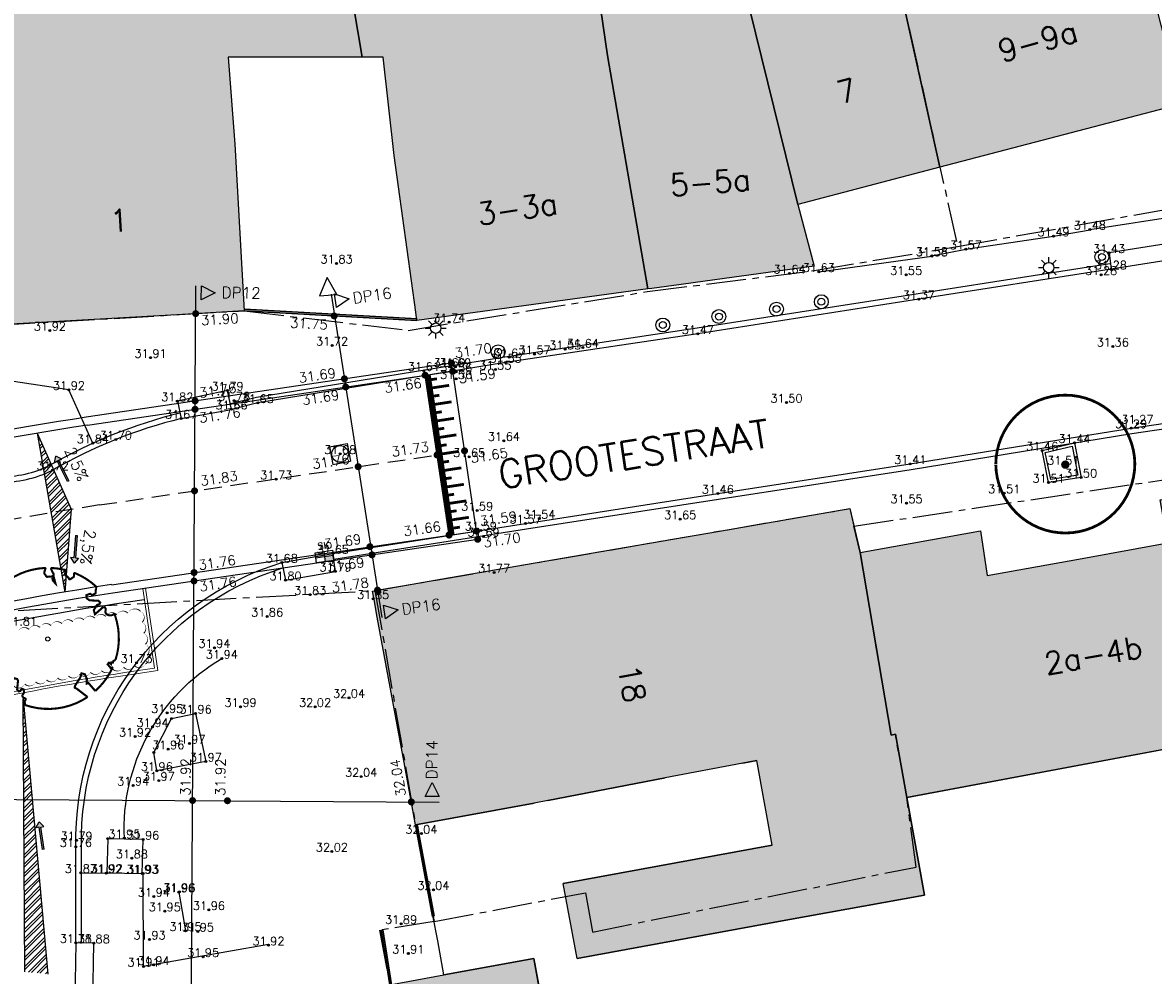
# Model space of a CAD drawing. Header units: metres. Extents: x 202952 to 203755, y 348879 to 349702.
# Tile 52 of 82: x 203360 to 203400, y 349406 to 349440. Entities that reach past the tile are written whole.
import ezdxf
from ezdxf.enums import TextEntityAlignment as Align

# ---------------------------------------------------------------- set-up
doc = ezdxf.new("R2010")
doc.units = ezdxf.units.M
doc.linetypes.add('1-200 CENTER', pattern=[4.28625, 2.8575, -0.47625, 0.47625, -0.47625])
doc.linetypes.add('1-200 HIDDEN', pattern=[0.9525, 0.635, -0.3175])
for name, color, linetype in [('bgt.onbegroeidterreindeel', 252, 'Continuous'), ('PH-BEST-BEBOUWING', 1, 'Continuous'), ('PH-BEST-BEBOUWING-ARCERING', 254, 'Continuous'), ('PH-BEST-HUISNUMMER', 7, 'Continuous'), ('PH-BEST-INRIT', 8, 'Continuous'), ('PH-BEST-KADASTRALE-GRENS', 240, '1-200 CENTER'), ('PH-BEST-LICHTMAST-HANDHAVENB', 6, 'Continuous'), ('PH-BEST-STRAATNAAM-MAATVOERING', 7, 'Continuous'), ('PH-INM-BOOM-HANDHAVEN', 96, 'Continuous'), ('PH-INM-HEKWERK', 6, '1-200 HEKWERK'), ('PH-INM-HOOGTE', 20, 'Continuous'), ('PH-INM-HOOGTEPUNT', 20, 'Continuous'), ('PH-INM-KANTVERHARDING', 253, 'Continuous'), ('PH-INM-MEUBILAIR-AFZETPAAL-STAAL', 6, 'Continuous'), ('PH-NIEUW-AAND-DPROF', 1, 'Continuous'), ('PH-NIEUW-AFWATERINGSPROFIEL', 7, 'Continuous'), ('PH-NIEUW-BAND-20-30', 115, 'Continuous'), ('PH-NIEUW-HOOGTES', 170, 'Continuous'), ('PH-NIEUW-MARKERING', 115, 'Continuous'), ('PH-ONTWERP-WEGAS', 2, '1-200 HIDDEN'), ('PH-RIO-KOLK', 7, 'Continuous'), ('PH-RIO-PUTRAND-AANBRENGEN', 7, 'Continuous')]:
    doc.layers.add(name, color=color, linetype=linetype)
for name, color, linetype, transparency in [('PH-NIEUW-BEPLANTING- OMRANDING', 115, 'Continuous', 0.5), ('PH-NIEUW-BEPLANTING-BOOM', 98, 'Continuous', 0.4), ('PH-NIEUW-BEPLANTING-HAAG', 115, '1-200 BLOKHAAG', 0.5)]:
    doc.layers.add(name, color=color, linetype=linetype, transparency=transparency)
doc.layers.add('PH-NIEUW-OPSLUITBAND-10', color=115, linetype='Continuous', lineweight=18)
doc.layers.add('PH-NIEUW-OPSLUITBAND-6', color=115, linetype='Continuous', lineweight=30)
doc.styles.add('ISO', font='ISO')
doc.styles.add('ROMANS', font='romans.shx')
doc.linetypes.add('1-200 BLOKHAAG', pattern='A,0,-0.035,[1,Gras.shx,S=5,R=0,X=0,Y=0.0025],-0.475', length=0.51)
doc.linetypes.add('1-200 HEKWERK', pattern='A,1.5,-0.4,["X",ROMANS,S=0.24,R=0,X=-0.275,Y=-0.12],-0.05', length=1.95)

# ---------------------------------------------------------------- blocks, each defined once
blk = doc.blocks.new('SIE-WEG_PAAL_BETON')
for radius in [0.25, 0.125]:
    blk.add_circle((0, 0), radius)
blk = doc.blocks.new('*U22')
at = {"const_width": 0.03}
blk.add_lwpolyline([(0.087, 0.942), (0.088, 0.944), (0.09, 0.946), (0.091, 0.948), (0.093, 0.949), (0.095, 0.951), (0.096, 0.952), (0.097, 0.954), (0.099, 0.956), (0.1, 0.958), (0.102, 0.96), (0.103, 0.963), (0.103, 0.967), (0.103, 0.972), (0.103, 0.977), (0.102, 0.983), (0.095, 1.007, -0.52938), (0.106, 1.02, -0.087139), (0.444, 0.925, -0.372341), (0.457, 0.895), (0.471, 0.824), (0.436, 0.789), (0.398, 0.797), (0.353, 0.763), (0.371, 0.72), (0.417, 0.705), (0.542, 0.734), (0.573, 0.717), (0.57, 0.691), (0.541, 0.673), (0.515, 0.588), (0.549, 0.534), (0.634, 0.669, -0.504641), (0.681, 0.628, 0.331948), (0.709, 0.584, 0.282008), (0.799, 0.601), (0.791, 0.597, -0.512156), (0.833, 0.597, -0.16076), (1.019, -0.011), (0.995, -0.034), (0.995, -0.059), (0.972, -0.063), (0.975, -0.088), (0.94, -0.076), (0.929, -0.104), (0.973, -0.133), (0.987, -0.144), (1.011, -0.12, -0.106371), (0.868, -0.522), (0.741, -0.44), (0.718, -0.456), (0.702, -0.389), (0.657, -0.335), (0.605, -0.335), (0.606, -0.398), (0.566, -0.536), (0.572, -0.562), (0.601, -0.566), (0.786, -0.637, -0.236298), (-0.045, -1.003, 0.159625), (-0.069, -0.954, 0.350802), (-0.063, -0.906, -0.504641), (-0.12, -0.879), (-0.106, -0.834), (-0.129, -0.792), (-0.16, -0.796), (-0.165, -0.829), (-0.188, -0.842), (-0.216, -0.821), (-0.24, -0.695), (-0.258, -0.677), (-0.304, -0.678), (-0.317, -0.733), (-0.336, -0.739), (-0.354, -0.785), (-0.401, -0.76, 0.733583), (-0.384, -0.795, -0.861625), (-0.374, -0.826, 0.279978), (-0.409, -0.879), (-0.407, -0.881, -0.827056), (-0.442, -0.917, -0.116774), (-0.83, -0.511), (-0.823, -0.51), (-0.817, -0.508), (-0.812, -0.506), (-0.808, -0.504), (-0.805, -0.502), (-0.803, -0.5), (-0.801, -0.497), (-0.754, -0.437), (-0.752, -0.435), (-0.752, -0.433), (-0.751, -0.431), (-0.75, -0.429), (-0.75, -0.427), (-0.749, -0.425), (-0.748, -0.422), (-0.747, -0.42), (-0.746, -0.417), (-0.744, -0.414), (-0.743, -0.411), (-0.741, -0.408), (-0.739, -0.405), (-0.738, -0.401), (-0.736, -0.398), (-0.735, -0.395), (-0.734, -0.392), (-0.734, -0.389), (-0.733, -0.386), (-0.733, -0.383), (-0.733, -0.381), (-0.734, -0.379), (-0.734, -0.377), (-0.735, -0.375), (-0.736, -0.374), (-0.738, -0.374), (-0.74, -0.373), (-0.742, -0.373), (-0.744, -0.373), (-0.746, -0.373), (-0.748, -0.373), (-0.75, -0.372), (-0.753, -0.371), (-0.755, -0.37), (-0.758, -0.369), (-0.76, -0.367), (-0.763, -0.365), (-0.765, -0.363), (-0.768, -0.361), (-0.771, -0.359), (-0.773, -0.357), (-0.776, -0.355), (-0.779, -0.352), (-0.781, -0.35), (-0.83, -0.406), (-0.832, -0.403), (-0.835, -0.4), (-0.837, -0.397), (-0.839, -0.394), (-0.841, -0.39), (-0.844, -0.388), (-0.848, -0.386), (-0.855, -0.385), (-0.864, -0.386), (-0.876, -0.388), (-0.891, -0.393, -0.040997), (-0.958, -0.205), (-0.923, -0.211), (-0.893, -0.231), (-0.876, -0.216), (-0.856, -0.185), (-0.875, -0.156), (-0.865, -0.113), (-0.904, -0.11), (-0.93, -0.085), (-0.978, -0.116, -0.05814), (-0.998, 0.166), (-0.97, 0.16), (-0.86, 0.073), (-0.812, 0.089), (-0.626, 0.139), (-0.61, 0.2), (-0.682, 0.229), (-0.693, 0.252), (-0.824, 0.317), (-0.827, 0.354), (-0.872, 0.391), (-0.89, 0.428), (-0.859, 0.476), (-0.792, 0.486), (-0.73, 0.527), (-0.729, 0.568), (-0.768, 0.613), (-0.757, 0.632), (-0.773, 0.662, -0.13428), (-0.333, 0.967, -0.541727), (-0.319, 0.957), (-0.322, 0.928), (-0.321, 0.913), (-0.319, 0.902), (-0.316, 0.893), (-0.312, 0.887), (-0.307, 0.882), (-0.302, 0.878), (-0.297, 0.875), (-0.293, 0.872), (-0.289, 0.868), (-0.286, 0.865), (-0.282, 0.862), (-0.279, 0.859), (-0.276, 0.857), (-0.273, 0.855), (-0.269, 0.854), (-0.266, 0.854), (-0.262, 0.855), (-0.258, 0.857), (-0.255, 0.859), (-0.25, 0.861), (-0.246, 0.863), (-0.242, 0.865), (-0.238, 0.867), (-0.234, 0.868), (-0.229, 0.869), (-0.225, 0.87), (-0.221, 0.871), (-0.217, 0.871), (-0.213, 0.872), (-0.21, 0.873), (-0.206, 0.874), (-0.203, 0.876), (-0.2, 0.879), (-0.197, 0.882), (-0.195, 0.885), (-0.193, 0.865), (-0.188, 0.86), (-0.167, 0.824), (-0.122, 0.799), (-0.185, 0.902), (-0.184, 0.905), (-0.183, 0.908), (-0.183, 0.911), (-0.183, 0.914), (-0.184, 0.917), (-0.185, 0.92), (-0.188, 0.923), (-0.191, 0.926), (-0.194, 0.929), (-0.199, 0.933), (-0.204, 0.938), (-0.21, 0.944), (-0.216, 0.951), (-0.223, 0.959), (-0.24, 0.98, -0.543104), (-0.234, 0.996, -0.046766), (-0.047, 1.023, -0.385168), (-0.036, 1.015), (-0.03, 0.976), (-0.028, 0.964), (-0.024, 0.956), (-0.021, 0.951), (-0.017, 0.947), (-0.013, 0.946), (-0.009, 0.945), (-0.005, 0.945), (-0.002, 0.945), (0.002, 0.944), (0.005, 0.943), (0.009, 0.942), (0.012, 0.941), (0.015, 0.939), (0.019, 0.938), (0.022, 0.936), (0.025, 0.935), (0.028, 0.934), (0.031, 0.932), (0.033, 0.931), (0.036, 0.929), (0.038, 0.928), (0.04, 0.926), (0.042, 0.924), (0.044, 0.922), (0.045, 0.92), (0.046, 0.919), (0.047, 0.917), (0.048, 0.915), (0.049, 0.914), (0.051, 0.913), (0.052, 0.912), (0.054, 0.912), (0.056, 0.912), (0.058, 0.913), (0.06, 0.914), (0.062, 0.915), (0.065, 0.916), (0.067, 0.918), (0.07, 0.921), (0.072, 0.923), (0.074, 0.926), (0.076, 0.929), (0.079, 0.932), (0.081, 0.935), (0.083, 0.937), (0.085, 0.94)], format="xyb", close=True, dxfattribs=at)
blk.add_circle((0, 0), 0.03)
blk = doc.blocks.new('Lichtmast 2')
at = {"flags": 128}
for points in [[(-0.5, 0), (-0.25, 0)], [(-0.354, 0.354), (-0.177, 0.177)], [(0, 0.25), (0, 0.5)], [(0.177, 0.177), (0.354, 0.354)], [(0.25, 0), (0.5, 0)], [(-0.354, -0.354), (-0.177, -0.177)], [(0, -0.5), (0, -0.25)], [(0.177, -0.177), (0.354, -0.354)]]:
    blk.add_lwpolyline(points, dxfattribs=at)
blk.add_circle((0, 0), 0.25)
blk = doc.blocks.new('INRITSYMBOOL')
at = {"layer": 'PH-BEST-INRIT'}
blk.add_lwpolyline([(-0.315, 0.63), (0, 0), (0.315, 0.63)], close=True, dxfattribs=at)
blk = doc.blocks.new('MARKER', base_point=(45, 10))
at = {"color": 0}
for radius in [0.35, 0.25]:
    blk.add_circle((45, 10), radius, dxfattribs=at)
at = {"color": 0, "style": 'ISO'}
blk.add_attdef('MARKER', (45.6, 10), '', height=0.9, dxfattribs=at)
blk = doc.blocks.new('*U14')
at = {"const_width": 0.1}
blk.add_lwpolyline([(-2.5, 0.004, 0.990403), (2.5, 0.03, 0.990403), (-2.5, 0.018)], format="xyb", dxfattribs=at)
at = {"linetype": 'Continuous', "const_width": 0.15}
blk.add_lwpolyline([(-0.075, 0, 1), (0.075, 0, 1)], format="xyb", close=True, dxfattribs=at)
blk = doc.blocks.new('*U41')
h = blk.add_hatch(color=256)
h.paths.add_polyline_path([(0, 0.374), (-0.315, 0.374), (-0.315, 0.187), (0, 0.187)])
h.paths.add_polyline_path([(0, 0.187), (0, 0), (0.315, 0), (0.315, 0.187)])
blk.add_lwpolyline([(0.315, 0), (-0.315, 0), (-0.315, 0.374), (0.315, 0.374)], close=True)
for points in [[(-0.315, 0.374), (0, 0.374), (0, 0)], [(-0.315, 0.187), (0.315, 0.187)]]:
    blk.add_lwpolyline(points)
at = {"style": 'ROMANS'}
blk.add_attdef('SK', (-0.193, 0.454), '', height=0.25, dxfattribs=at)
blk = doc.blocks.new('AFWATERINGSPIJL')
at = {"ltscale": 0.5}
blk.add_hatch(color=256, dxfattribs=at).paths.add_polyline_path([(-0.058, 0.239), (-0.132, 0.151), (-0.75, 0.671), (-0.789, 0.625), (-0.171, 0.105), (-0.245, 0.016), (0, 0)])
for points in [[(-0.75, 0.671), (-0.789, 0.625)], [(-0.789, 0.625), (-0.171, 0.105)], [(-0.75, 0.671), (-0.132, 0.151)], [(-0.171, 0.105), (-0.245, 0.016), (0, 0)], [(-0.132, 0.151), (-0.058, 0.239), (0, 0)]]:
    blk.add_lwpolyline(points, dxfattribs=at)
blk = doc.blocks.new('*U26')
for p, q in [((-0.325, 0.325), (-0.325, -0.325)), ((-0.325, 0.325), (0.325, 0.325)), ((0.325, 0.325), (0.325, -0.325)), ((-0.325, -0.325), (0.325, -0.325))]:
    blk.add_line(p, q)
blk.add_circle((0, 0), 0.3)

msp = doc.modelspace()

# ---------------------------------------------------------------- hatches: boundary and pattern name
at = {"layer": 'PH-BEST-BEBOUWING-ARCERING'}
for points in [[(203398.895, 349446.671), (203395.029, 349445.727), (203393.163, 349453.018), (203393.257, 349453.046), (203396.642, 349454.058), (203394.88, 349459.956), (203394.029, 349463.236), (203386.08, 349461.287), (203387.694, 349455.454), (203387.817, 349455.486), (203388.79, 349452.323), (203392.695, 349434.776), (203401.36, 349437.04), (203401.326, 349437.172)], [(203358.264, 349442.801), (203366.671, 349443.398), (203366.552, 349444.843), (203370.84, 349445.135), (203371.918, 349438.733), (203367.101, 349438.73), (203367.341, 349435.6), (203367.681, 349429.61), (203365.259, 349429.472), (203359.091, 349429.12), (203358.855, 349433.276), (203358.751, 349435.11)], [(203389.83, 349420.92), (203389.45, 349422.5), (203385.111, 349421.75), (203380.229, 349420.907), (203374.735, 349419.957), (203372.291, 349419.535), (203372.326, 349419.344), (203372.464, 349418.594), (203373.426, 349413.367), (203373.84, 349411.12), (203378.103, 349411.908), (203378.601, 349412.005), (203382.809, 349412.82), (203385.608, 349413.348), (203386.115, 349413.444), (203386.664, 349410.393), (203379.15, 349409.013), (203379.645, 349406.318), (203387.15, 349407.696), (203392.133, 349408.594), (203391.499, 349412.113), (203391.09, 349414.383), (203390.944, 349414.355)], [(203384.369, 349400.095), (203385.615, 349400.331), (203384.793, 349405.263), (203380.001, 349404.383), (203378.498, 349404.107), (203378.092, 349406.32), (203374.858, 349405.726), (203372.913, 349405.368), (203373.73, 349401.11), (203375.04, 349401.33), (203376.003, 349396.136), (203384.798, 349397.763)], [(203372.914, 349405.368), (203373.731, 349401.11), (203375.041, 349401.33), (203376.004, 349396.136), (203384.799, 349397.763), (203384.37, 349400.095), (203385.616, 349400.331), (203384.794, 349405.263), (203378.499, 349404.107), (203378.093, 349406.32), (203374.859, 349405.726)]]:
    msp.add_hatch(color=256, dxfattribs=at).paths.add_polyline_path(points)
h = msp.add_hatch(color=256, dxfattribs=at)
h.paths.add_polyline_path([(203379.642, 349444.884), (203380.679, 349445.158), (203378.963, 349451.644), (203377.926, 349451.37)], flags=16)
h.paths.add_polyline_path([(203376.962, 349451.607), (203374.974, 349458.143), (203377.183, 349458.815), (203380.472, 349459.759), (203381.018, 349459.916), (203382.411, 349455.296), (203385.474, 349443.296), (203385.198, 349443.124), (203387.58, 349433.44), (203388.17, 349431.22), (203384.253, 349430.682), (203383.386, 349430.563), (203382.337, 349430.419), (203382.185, 349430.398), (203380.735, 349438.794), (203379.928, 349444.399), (203379.402, 349444.404), (203377.705, 349451.752)], flags=17)
for points in [[(203387.088, 349443.617), (203384.969, 349451.641), (203385.189, 349451.698), (203384.388, 349454.594), (203387.694, 349455.454), (203387.817, 349455.486), (203388.79, 349452.323), (203392.695, 349434.776), (203387.58, 349433.44), (203385.198, 349443.124), (203385.474, 349443.296)], [(203358.263, 349442.801), (203366.67, 349443.398), (203366.551, 349444.843), (203370.839, 349445.135), (203371.917, 349438.733), (203367.1, 349438.73), (203367.34, 349435.6), (203367.68, 349429.61), (203365.258, 349429.472), (203359.09, 349429.12), (203358.854, 349433.276), (203358.75, 349435.11)], [(203389.83, 349420.92), (203394.15, 349421.7), (203394.39, 349420.09), (203397.673, 349420.686), (203400.89, 349421.27), (203400.61, 349422.82), (203403.04, 349423.259), (203404.87, 349423.59), (203406.359, 349414.889), (203391.499, 349412.113), (203391.09, 349414.383), (203390.944, 349414.355)]]:
    msp.add_hatch(color=256, dxfattribs=at).paths.add_polyline_path(points, flags=17)
h = msp.add_hatch(color=256, dxfattribs=at)
h.paths.add_polyline_path([(203370.839, 349445.135), (203371.308, 349445.167), (203370.617, 349450.172), (203377.068, 349451.257), (203376.962, 349451.607), (203377.705, 349451.752), (203379.402, 349444.404), (203379.928, 349444.399), (203380.735, 349438.794), (203382.185, 349430.398), (203373.89, 349429.26), (203373.848, 349429.564), (203373.07, 349435.2), (203372.678, 349438.734), (203371.917, 349438.733)], flags=17)
h.paths.add_polyline_path([(203379.642, 349444.884), (203380.679, 349445.158), (203378.963, 349451.644), (203377.926, 349451.37)], flags=16)
h = msp.add_hatch(color=256, dxfattribs=at)
h.paths.add_polyline_path([(203370.84, 349445.135), (203371.309, 349445.167), (203370.618, 349450.172), (203377.069, 349451.257), (203376.963, 349451.607), (203377.706, 349451.752), (203379.403, 349444.404), (203379.929, 349444.399), (203380.736, 349438.794), (203382.186, 349430.398), (203373.891, 349429.26), (203373.849, 349429.564), (203373.071, 349435.2), (203372.679, 349438.734), (203371.918, 349438.733)])
h.paths.add_polyline_path([(203379.643, 349444.884), (203380.68, 349445.158), (203378.964, 349451.644), (203377.927, 349451.37)], flags=17)
at = {"layer": 'PH-NIEUW-AFWATERINGSPROFIEL', "ltscale": 0.2, "transparency": 33554687}
h = msp.add_hatch(dxfattribs=at)
h.set_pattern_fill('ANSI32', color=252, scale=0.025)
h.paths.add_polyline_path([(203361.46, 349422.483), (203360.231, 349425.21), (203361.229, 349419.496)])
h = msp.add_hatch(dxfattribs=at)
h.set_pattern_fill('ANSI32', color=252, scale=0.025)
h.paths.add_polyline_path([(203359.792, 349405.843), (203359.726, 349415.659), (203360.613, 349405.758)])

# ---------------------------------------------------------------- linework, layer by layer
at = {"layer": 'bgt.onbegroeidterreindeel'}
for p, q in [((203391.499, 349412.113), (203406.359, 349414.889)), ((203385.608, 349413.348), (203386.115, 349413.444)), ((203378.601, 349412.005), (203382.809, 349412.82)), ((203392.133, 349408.594), (203391.499, 349412.113)), ((203373.84, 349411.12), (203378.103, 349411.908)), ((203374.012, 349410.222), (203373.84, 349411.12)), ((203386.664, 349410.393), (203379.15, 349409.013)), ((203374.464, 349407.86), (203374.012, 349410.222)), ((203387.15, 349407.696), (203392.133, 349408.594)), ((203374.638, 349406.948), (203374.464, 349407.86)), ((203379.645, 349406.318), (203387.15, 349407.696)), ((203374.858, 349405.726), (203374.638, 349406.948)), ((203378.092, 349406.32), (203374.858, 349405.726)), ((203378.498, 349404.107), (203378.092, 349406.32))]:
    msp.add_line(p, q, dxfattribs=at)
at = {"layer": 'PH-BEST-BEBOUWING'}
for p, q in [((203385.111, 349421.75), (203389.45, 349422.5)), ((203389.45, 349422.5), (203389.83, 349420.92)), ((203380.229, 349420.907), (203385.111, 349421.75)), ((203374.735, 349419.957), (203380.229, 349420.907)), ((203389.83, 349420.92), (203390.944, 349414.355)), ((203372.291, 349419.535), (203374.735, 349419.957)), ((203372.326, 349419.344), (203372.291, 349419.535)), ((203372.291, 349419.535), (203372.291, 349419.535)), ((203372.346, 349419.235), (203372.326, 349419.344)), ((203372.464, 349418.594), (203372.346, 349419.235)), ((203373.426, 349413.367), (203372.464, 349418.594)), ((203390.944, 349414.355), (203391.09, 349414.383)), ((203391.09, 349414.383), (203391.499, 349412.113)), ((203373.84, 349411.12), (203373.426, 349413.367)), ((203385.608, 349413.348), (203382.809, 349412.82)), ((203386.115, 349413.444), (203385.608, 349413.348)), ((203386.664, 349410.393), (203386.115, 349413.444)), ((203382.809, 349412.82), (203378.601, 349412.005)), ((203378.601, 349412.005), (203378.103, 349411.908)), ((203391.499, 349412.113), (203392.133, 349408.594)), ((203378.103, 349411.908), (203373.84, 349411.12)), ((203379.15, 349409.013), (203386.664, 349410.393)), ((203379.645, 349406.318), (203379.15, 349409.013)), ((203392.133, 349408.594), (203387.15, 349407.696)), ((203387.15, 349407.696), (203379.645, 349406.318))]:
    msp.add_line(p, q, dxfattribs=at)
for points in [[(203387.694, 349455.454), (203386.08, 349461.287), (203394.029, 349463.236), (203394.88, 349459.956), (203396.642, 349454.058), (203393.257, 349453.046), (203393.163, 349453.018), (203395.029, 349445.727), (203398.895, 349446.671), (203401.326, 349437.172), (203401.36, 349437.04), (203392.695, 349434.776), (203388.79, 349452.323), (203387.817, 349455.486), (203387.694, 349455.454)], [(203376.962, 349451.607), (203374.974, 349458.143), (203377.183, 349458.815), (203380.472, 349459.759), (203381.018, 349459.916), (203382.411, 349455.296), (203385.474, 349443.296), (203385.198, 349443.124), (203387.58, 349433.44), (203388.17, 349431.22), (203384.253, 349430.682), (203383.386, 349430.563), (203382.337, 349430.419), (203382.185, 349430.398), (203380.735, 349438.794), (203379.928, 349444.399), (203379.402, 349444.404), (203377.705, 349451.752), (203376.962, 349451.607)], [(203387.088, 349443.617), (203384.969, 349451.641), (203385.189, 349451.698), (203384.388, 349454.594), (203387.694, 349455.454), (203387.817, 349455.486), (203388.79, 349452.323), (203392.695, 349434.776), (203387.58, 349433.44), (203385.198, 349443.124), (203385.474, 349443.296), (203387.088, 349443.617)], [(203370.839, 349445.135), (203371.308, 349445.167), (203370.617, 349450.172), (203377.068, 349451.257), (203376.962, 349451.607), (203377.705, 349451.752), (203379.402, 349444.404), (203379.928, 349444.399), (203380.735, 349438.794), (203382.185, 349430.398), (203373.89, 349429.26), (203373.848, 349429.564), (203373.07, 349435.2), (203372.678, 349438.734), (203371.917, 349438.733), (203370.839, 349445.135)], [(203358.263, 349442.801), (203366.67, 349443.398), (203366.551, 349444.843), (203370.839, 349445.135), (203371.917, 349438.733), (203367.1, 349438.73), (203367.34, 349435.6), (203367.68, 349429.61), (203365.258, 349429.472), (203359.09, 349429.12), (203358.854, 349433.276), (203358.75, 349435.11), (203358.263, 349442.801)], [(203389.83, 349420.92), (203394.15, 349421.7), (203394.39, 349420.09), (203397.673, 349420.686), (203400.89, 349421.27), (203400.61, 349422.82), (203403.04, 349423.259), (203404.87, 349423.59), (203406.359, 349414.889), (203391.499, 349412.113), (203391.09, 349414.383), (203390.944, 349414.355), (203389.83, 349420.92)], [(203373.73, 349401.11), (203372.913, 349405.368), (203374.858, 349405.726), (203378.092, 349406.32), (203378.498, 349404.107), (203380.001, 349404.383), (203384.793, 349405.263), (203385.615, 349400.331), (203384.369, 349400.095), (203384.798, 349397.763), (203376.003, 349396.136), (203375.04, 349401.33), (203373.73, 349401.11)]]:
    msp.add_lwpolyline(points, close=True, dxfattribs=at)
at = {"layer": 'PH-BEST-KADASTRALE-GRENS', "ltscale": 0.5}
for p, q in [((203393.329, 349431.929), (203402.22, 349433.509)), ((203388.173, 349431.06), (203393.329, 349431.929)), ((203382.17, 349430.302), (203388.173, 349431.06)), ((203373.572, 349428.91), (203382.17, 349430.302)), ((203389.601, 349421.866), (203404.77, 349424.14)), ((203359.547, 349418.835), (203372.38, 349419.55))]:
    msp.add_line(p, q, dxfattribs=at)
for points in [[(203386.035, 349461.28), (203388.79, 349452.323), (203393.329, 349431.929)], [(203358.725, 349429.094), (203367.68, 349429.61), (203373.572, 349428.91)], [(203372.38, 349419.55), (203389.45, 349422.5), (203389.601, 349421.866)], [(203374.51, 349407.645), (203379.948, 349408.684), (203380.205, 349407.27), (203391.842, 349409.609), (203391.499, 349412.113), (203391.09, 349414.383), (203390.944, 349414.356), (203389.83, 349420.92), (203389.601, 349421.866)], [(203372.38, 349419.55), (203373.84, 349411.12), (203374.51, 349407.645)], [(203374.51, 349407.645), (203372.547, 349407.334), (203372.92, 349405.33), (203373.73, 349401.11), (203374.76, 349395.36), (203376.42, 349386.41), (203376.669, 349385.055)]]:
    msp.add_lwpolyline(points, dxfattribs=at)
at = {"layer": 'PH-INM-HEKWERK', "flags": 128}
for points in [[(203398.087, 349432.537), (203401.495, 349433.064), (203401.467, 349434.187)], [(203393.62, 349431.829), (203396.78, 349432.296)], [(203396.772, 349432.302), (203398.094, 349432.527)], [(203388.338, 349431.017), (203392.403, 349431.58)], [(203392.403, 349431.592), (203393.625, 349431.828)]]:
    msp.add_lwpolyline(points, dxfattribs=at)
at = {"layer": 'PH-INM-KANTVERHARDING'}
for p, q in [((203407.182, 349433.019), (203398.773, 349431.693)), ((203398.773, 349431.693), (203398.847, 349431.106)), ((203398.807, 349431.302), (203391.905, 349430.228)), ((203391.905, 349430.228), (203383.962, 349428.983)), ((203383.962, 349428.983), (203377.047, 349427.947)), ((203377.047, 349427.947), (203368.126, 349426.495)), ((203367.082, 349426.748), (203365.274, 349426.364)), ((203367.221, 349426.069), (203367.082, 349426.748)), ((203365.274, 349426.364), (203365.417, 349425.74)), ((203368.126, 349426.495), (203367.18, 349426.266)), ((203368.165, 349426.299), (203367.221, 349426.069)), ((203365.417, 349425.74), (203367.221, 349426.069)), ((203369.027, 349420.559), (203370.868, 349420.882)), ((203361.624, 349406.884), (203361.591, 349404.749))]:
    msp.add_line(p, q, dxfattribs=at)
for points in [[(203504.862, 349523.881), (203507.651, 349520.784, -0.341667), (203507.312, 349514.302), (203504.903, 349511.575), (203500.74, 349506.787), (203493.689, 349498.51), (203484.109, 349487.317), (203475.417, 349477.073), (203464.956, 349464.921, -0.051448), (203451.808, 349452.024, -0.02534), (203442.169, 349445.527, -0.025342), (203431.922, 349440.037, -0.02937), (203420.883, 349435.759, -0.019242), (203413.41, 349433.67), (203411.641, 349433.303), (203407.272, 349432.436), (203398.847, 349431.106), (203391.936, 349430.031), (203383.993, 349428.785), (203377.078, 349427.75), (203368.165, 349426.299)], [(203361.824, 349406.884), (203361.829, 349410.336, -0.335475), (203369.07, 349420.363, -0.155324)]]:
    msp.add_lwpolyline(points, format="xyb", dxfattribs=at)
at = {"layer": 'PH-INM-KANTVERHARDING', "flags": 128}
for points in [[(203362.237, 349424.852), (203361.374, 349426.774), (203351.651, 349428.239), (203351.41, 349426.938)], [(203369.027, 349420.559), (203369.164, 349419.927), (203370.96, 349420.242), (203370.868, 349420.882)], [(203361.804, 349409.397), (203362.71, 349409.387)], [(203368.551, 349406.825), (203364.06, 349406.032), (203364.047, 349409.373)], [(203365.331, 349408.701), (203365.564, 349407.31)], [(203361.591, 349404.749), (203362.239, 349404.756), (203362.268, 349406.87), (203361.624, 349406.884)]]:
    msp.add_lwpolyline(points, dxfattribs=at)
for points in [[(203370.868, 349420.882), (203377.795, 349421.967), (203384.705, 349423.039), (203391.627, 349424.104), (203399.564, 349425.396, 0.00506), (203406.101, 349426.407, 0.011477), (203412.817, 349427.633)], [(203370.899, 349420.684), (203377.826, 349421.77), (203384.736, 349422.841), (203391.659, 349423.907), (203399.595, 349425.199, 0.005058), (203406.134, 349426.21, 0.011482), (203412.827, 349427.432, 0.004827)], [(203361.624, 349406.884), (203361.629, 349410.334, -0.335867), (203369.027, 349420.559)], [(203363.369, 349410.645, -0.278785), (203366.873, 349417.105)]]:
    msp.add_lwpolyline(points, format="xyb", dxfattribs=at)
for points in [[(203396.599, 349423.433), (203396.365, 349424.588), (203397.531, 349424.866), (203397.767, 349423.621)], [(203396.678, 349423.547), (203396.483, 349424.513), (203397.452, 349424.744), (203397.65, 349423.703)], [(203364.534, 349413.07), (203364.425, 349413.731), (203365.065, 349414.945), (203365.932, 349415.132), (203366.297, 349413.404)], [(203364.049, 349410.599), (203362.773, 349410.628), (203362.736, 349409.402), (203364.014, 349409.371)]]:
    msp.add_lwpolyline(points, close=True, dxfattribs=at)
at = {"layer": 'PH-INM-KANTVERHARDING'}
for centre, radius, start, end in [((203369.646, 349408.499), 17.951, 103.7892, 119.903), ((203369.646, 349408.499), 17.751, 103.7833, 119.9217), ((203358.938, 349427.58), 4.134, 268.7994, 296.6368), ((203358.938, 349427.58), 3.934, 268.7994, 296.5546)]:
    msp.add_arc(centre, radius, start, end, dxfattribs=at)
at = {"layer": 'PH-NIEUW-AAND-DPROF', "elevation": 31.931}
msp.add_lwpolyline([(203365.495, 349360.053), (203365.939, 349430.51)], dxfattribs=at)
at = {"layer": 'PH-NIEUW-AAND-DPROF', "color": 7}
for points in [[(203366.638, 349430.256), (203366.136, 349430.01), (203366.139, 349430.51)], [(203371.456, 349430.045), (203370.998, 349429.726), (203370.924, 349430.22)], [(203373.214, 349418.855), (203372.756, 349418.536), (203372.683, 349419.03)], [(203374.441, 349412.645), (203374.685, 349412.143), (203374.185, 349412.148)]]:
    msp.add_lwpolyline(points, close=True, dxfattribs=at)
at = {"layer": 'PH-NIEUW-AAND-DPROF'}
for points in [[(203370.804, 349430.208), (203372.632, 349418.579)], [(203336.676, 349412.183), (203374.687, 349411.945)]]:
    msp.add_lwpolyline(points, dxfattribs=at)
at = {"layer": 'PH-NIEUW-AFWATERINGSPROFIEL', "ltscale": 0.08}
for p, q in [((203360.231, 349425.21), (203361.229, 349419.496)), ((203360.231, 349425.21), (203361.46, 349422.483)), ((203361.46, 349422.483), (203361.229, 349419.496))]:
    msp.add_line(p, q, dxfattribs=at)
msp.add_lwpolyline([(203359.792, 349405.843), (203359.726, 349415.659), (203360.613, 349405.758)], dxfattribs=at)
at = {"layer": 'PH-NIEUW-BAND-20-30'}
for p, q in [((203362.047, 349425.499), (203375.174, 349427.44)), ((203362.906, 349419.763), (203376.034, 349421.692))]:
    msp.add_line(p, q, dxfattribs=at)
for points in [[(203346.229, 349422.112, -0.040432), (203362.002, 349425.796), (203375.129, 349427.736)], [(203339.857, 349409.098, -0.309823), (203343.534, 349414.391, -0.053583), (203362.95, 349419.467), (203376.079, 349421.395)]]:
    msp.add_lwpolyline(points, format="xyb", dxfattribs=at)
for points in [[(203375.174, 349427.44), (203375.129, 349427.736)], [(203376.079, 349421.395), (203376.032, 349421.691)]]:
    msp.add_lwpolyline(points, dxfattribs=at)
for centre, radius, start, end in [((203376.857, 349326.583), 100.019, 98.51532, 107.77544), ((203376.853, 349326.602), 94.2, 98.51488, 110.78349)]:
    msp.add_arc(centre, radius, start, end, dxfattribs=at)
at = {"layer": 'PH-NIEUW-BEPLANTING- OMRANDING'}
msp.add_lwpolyline([(203359.547, 349418.079, 0, 0.04, -0.520567), (203359.941, 349418.153, 0, 0.04, -0.520567), (203360.334, 349418.224, 0, 0.04, -0.520567), (203360.728, 349418.294, 0, 0.04, -0.520567), (203361.122, 349418.363, 0, 0.04, -0.520567), (203361.516, 349418.43, 0, 0.04, -0.520567), (203361.911, 349418.495, 0, 0.04, -0.520567), (203362.306, 349418.558, 0, 0.04, -0.520567), (203362.701, 349418.62, 0, 0.04, -0.520567), (203363.097, 349418.68, 0, 0.04, -0.520567), (203363.493, 349418.738, 0, 0.04, -0.520567), (203363.949, 349418.805, 0, 0.04, -0.520567), (203364.008, 349418.409, 0, 0.04, -0.520567), (203364.067, 349418.014, 0, 0.04, -0.520567), (203364.126, 349417.618, 0, 0.04, -0.520567), (203364.186, 349417.222, 0, 0.04, -0.520567), (203364.128, 349416.913, 0, 0.04, -0.520567), (203363.733, 349416.854, 0, 0.04, -0.520567), (203363.337, 349416.794, 0, 0.04, -0.520567), (203362.942, 349416.734, 0, 0.04, -0.520567), (203362.546, 349416.672, 0, 0.04, -0.520567), (203362.151, 349416.609, 0, 0.04, -0.520567), (203361.757, 349416.543, 0, 0.04, -0.520567), (203361.363, 349416.476, 0, 0.04, -0.520567), (203360.968, 349416.408, 0, 0.04, -0.520567), (203360.575, 349416.337, 0, 0.04, -0.520567), (203360.181, 349416.265, 0, 0.04, -0.520567), (203359.788, 349416.191, 0, 0.04, -0.520567), (203359.395, 349416.115, 0, 0.04, -0.520567)], format="xyseb", dxfattribs=at)
at = {"layer": 'PH-NIEUW-BEPLANTING-HAAG', "ltscale": 1.3}
msp.add_lwpolyline([(203352.249, 349416.806, -0.029425), (203363.009, 349419.071), (203364.087, 349419.229)], format="xyb", dxfattribs=at)
at = {"layer": 'PH-NIEUW-HOOGTES', "const_width": 0.125, "elevation": 31.931}
for points in [[(203365.89, 349429.555, 1), (203365.975, 349429.464, 1)], [(203365.868, 349426.116, 1), (203365.954, 349426.025, 1)], [(203365.87, 349426.42, 1), (203365.956, 349426.328, 1)], [(203365.85, 349423.182, 1), (203365.935, 349423.091, 1)], [(203365.831, 349420.245, 1), (203365.917, 349420.154, 1)], [(203365.83, 349419.941, 1), (203365.915, 349419.85, 1)], [(203365.78, 349412.046, 1), (203365.865, 349411.955, 1)]]:
    msp.add_lwpolyline(points, format="xyb", close=True, dxfattribs=at)
at = {"layer": 'PH-NIEUW-HOOGTES', "const_width": 0.125}
for points in [[(203370.87, 349429.473, 1), (203370.956, 349429.382, 1)], [(203375.086, 349427.782, 1), (203375.172, 349427.691, 1)], [(203374.142, 349427.339, 1), (203374.227, 349427.248, 1)], [(203375.131, 349427.485, 1), (203375.216, 349427.394, 1)], [(203371.238, 349427.213, 1), (203371.323, 349427.122, 1)], [(203371.285, 349426.917, 1), (203371.37, 349426.826, 1)], [(203375.558, 349424.622, 1), (203375.643, 349424.531, 1)], [(203374.569, 349424.475, 1), (203374.655, 349424.384, 1)], [(203371.734, 349424.052, 1), (203371.819, 349423.96, 1)], [(203375.988, 349421.737, 1), (203376.074, 349421.645, 1)], [(203375, 349421.592, 1), (203375.086, 349421.5, 1)], [(203376.032, 349421.44, 1), (203376.117, 349421.349, 1)], [(203372.156, 349421.174, 1), (203372.242, 349421.083, 1)], [(203372.23, 349420.882, 1), (203372.316, 349420.79, 1)], [(203372.429, 349419.612, 1), (203372.515, 349419.521, 1)], [(203367.032, 349412.038, 1), (203367.118, 349411.947, 1)], [(203373.644, 349411.997, 1), (203373.73, 349411.905, 1)]]:
    msp.add_lwpolyline(points, format="xyb", close=True, dxfattribs=at)
at = {"layer": 'PH-NIEUW-MARKERING', "linetype": 'Continuous', "transparency": 33554687}
for points, const_width in [([(203374.284, 349427.308), (203375.141, 349421.56)], 0.2), ([(203374.411, 349427.139), (203374.609, 349427.168)], 0.1), ([(203374.454, 349426.843), (203375.048, 349426.932)], 0.1), ([(203374.499, 349426.546), (203374.697, 349426.575)], 0.1), ([(203374.539, 349426.249), (203375.132, 349426.339)], 0.1), ([(203374.584, 349425.952), (203374.782, 349425.982)], 0.1), ([(203374.629, 349425.656), (203375.222, 349425.746)], 0.1), ([(203374.674, 349425.359), (203374.871, 349425.389)], 0.1), ([(203374.713, 349425.062), (203375.307, 349425.152)], 0.1), ([(203374.758, 349424.765), (203374.956, 349424.795)], 0.1), ([(203374.803, 349424.468), (203375.397, 349424.558)], 0.1), ([(203374.848, 349424.172), (203375.046, 349424.202)], 0.1), ([(203374.893, 349423.875), (203375.486, 349423.965)], 0.1), ([(203374.938, 349423.579), (203375.136, 349423.609)], 0.1), ([(203374.983, 349423.282), (203375.576, 349423.372)], 0.1), ([(203375.028, 349422.985), (203375.226, 349423.015)], 0.1), ([(203375.073, 349422.689), (203375.666, 349422.779)], 0.1), ([(203375.118, 349422.392), (203375.315, 349422.422)], 0.1), ([(203375.163, 349422.096), (203375.756, 349422.185)], 0.1), ([(203375.208, 349421.799), (203375.434, 349421.833)], 0.1)]:
    msp.add_lwpolyline(points, dxfattribs=dict(at, const_width=const_width))
at = {"layer": 'PH-NIEUW-MARKERING', "color": 9, "linetype": 'Continuous', "transparency": 33554687}
for points in [[(203376.031, 349421.691), (203375.174, 349427.44)], [(203375.042, 349421.544), (203374.185, 349427.292)]]:
    msp.add_lwpolyline(points, dxfattribs=at)
at = {"layer": 'PH-NIEUW-MARKERING', "linetype": 'Continuous', "transparency": 33554687}
for points in [[(203375.043, 349421.546), (203374.184, 349427.294)], [(203374.187, 349427.294), (203375.043, 349421.546)]]:
    msp.add_lwpolyline(points, dxfattribs=at)
at = {"layer": 'PH-NIEUW-OPSLUITBAND-10'}
for points in [[(203352.047, 349417.166), (203352.839, 349414.272, -0.029694), (203363.394, 349416.5), (203364.571, 349416.676), (203364.127, 349419.642)], [(203352.143, 349417.192), (203352.909, 349414.395, -0.029419), (203363.379, 349416.599), (203364.457, 349416.76), (203364.028, 349419.625)]]:
    msp.add_lwpolyline(points, format="xyb", dxfattribs=at)
at = {"layer": 'PH-NIEUW-OPSLUITBAND-6'}
for points in [[(203367.68, 349429.61), (203373.89, 349429.26)], [(203367.683, 349429.67), (203373.893, 349429.32)], [(203374.448, 349407.831), (203373.84, 349411.12)], [(203374.507, 349407.842), (203373.899, 349411.131)], [(203372.913, 349405.368), (203372.6, 349407.342)], [(203372.972, 349405.377), (203372.659, 349407.352)]]:
    msp.add_lwpolyline(points, dxfattribs=at)
at = {"layer": 'PH-ONTWERP-WEGAS'}
msp.add_lwpolyline([(203336.694, 349415.008, -0.069536), (203362.474, 349422.631), (203375.598, 349424.571)], format="xyb", dxfattribs=at)

# ---------------------------------------------------------------- block references
at = {"layer": 'PH-BEST-INRIT', "rotation": 183.9280705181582}
msp.add_blockref('INRITSYMBOOL', (203370.657, 349430.807), dxfattribs=at)
at = {"layer": 'PH-BEST-LICHTMAST-HANDHAVENB', "xscale": 0.75, "yscale": 0.75, "zscale": 0.75}
for p in [(203396.607, 349431.167), (203374.565, 349428.989)]:
    msp.add_blockref('Lichtmast 2', p, dxfattribs=at)
at = {"layer": 'PH-INM-BOOM-HANDHAVEN'}
msp.add_blockref('*U14', (203397.202, 349424.08, 31.507), dxfattribs=at)
at = {"layer": 'PH-INM-HOOGTEPUNT', "xscale": 0.1, "yscale": 0.1, "zscale": 0.1}
for p in [(203396.78, 349432.296, 31.493), (203398.087, 349432.537, 31.475), (203392.403, 349431.592, 31.576), (203392.403, 349431.58, 31.577), (203393.62, 349431.829, 31.569), (203393.625, 349431.828, 31.57), (203398.773, 349431.693, 31.431), (203370.999, 349431.319, 31.832), (203398.838, 349431.105, 31.284), (203387.288, 349430.959, 31.643), (203388.338, 349431.017, 31.627), (203391.477, 349430.909, 31.552), (203398.49, 349430.91, 31.285), (203391.936, 349430.031, 31.372), (203375.049, 349429.207, 31.743), (203360.692, 349428.902, 31.916), (203383.993, 349428.785, 31.465), (203370.836, 349428.367, 31.715), (203379.219, 349428.228, 31.554), (203379.854, 349428.29, 31.637), (203398.906, 349428.331, 31.358), (203364.31, 349427.927, 31.908), (203377.207, 349427.943, 31.673), (203378.12, 349428.058, 31.572), (203374.136, 349427.458, 31.607), (203375.066, 349427.597, 31.694), (203375.269, 349427.594, 31.694), (203375.302, 349427.415, 31.564), (203376.709, 349427.502, 31.545), (203377.078, 349427.75, 31.547), (203375.296, 349427.164, 31.556), (203361.374, 349426.774, 31.916), (203367.082, 349426.748, 31.793), (203365.274, 349426.364, 31.82), (203367.316, 349426.381, 31.781), (203368.165, 349426.299, 31.649), (203387.175, 349426.313, 31.504), (203367.221, 349426.07, 31.657), (203365.415, 349425.739, 31.672), (203399.564, 349425.396, 31.29), (203399.792, 349425.557, 31.274), (203363.062, 349424.984, 31.698), (203377.015, 349424.939, 31.635), (203362.237, 349424.852, 31.837), (203396.365, 349424.588, 31.463), (203397.531, 349424.866, 31.44), (203371.126, 349424.464, 31.685), (203375.77, 349424.358, 31.645), (203360.792, 349423.885, 31.718), (203391.627, 349424.104, 31.412), (203397.127, 349424.08, 31.507), (203368.831, 349423.556, 31.726), (203396.599, 349423.433, 31.506), (203397.767, 349423.621, 31.496), (203384.705, 349423.039, 31.457), (203395.005, 349423.054, 31.508), (203391.495, 349422.694, 31.546), (203376.052, 349422.431, 31.587), (203378.29, 349422.139, 31.54), (203383.354, 349422.121, 31.645), (203376.187, 349421.716, 31.587), (203377.795, 349421.967, 31.566), (203376.284, 349421.5, 31.691), (203370.868, 349420.882, 31.648), (203369.027, 349420.559, 31.677), (203370.96, 349420.242, 31.792), (203376.664, 349420.201, 31.773), (203369.164, 349419.927, 31.804), (203370.049, 349419.403, 31.833), (203372.315, 349419.253, 31.848), (203368.502, 349418.619, 31.855), (203366.606, 349417.496, 31.941), (203363.809, 349416.954, 31.732), (203366.873, 349417.105, 31.945), (203371.447, 349415.697, 32.035), (203367.549, 349415.373, 31.986), (203370.226, 349415.371, 32.024), (203364.909, 349415.153, 31.948), (203365.065, 349414.945, 31.945), (203365.932, 349415.132, 31.955), (203364.384, 349414.649, 31.937), (203363.753, 349414.302, 31.92), (203365.71, 349414.054, 31.967), (203364.425, 349413.731, 31.938), (203364.949, 349413.85, 31.958), (203366.297, 349413.404, 31.965), (203364.534, 349413.07, 31.956), (203371.883, 349412.859, 32.042), (203363.685, 349412.543, 31.944), (203364.606, 349412.715, 31.971), (203374.048, 349410.81, 32.039), (203361.629, 349410.334, 31.763), (203361.651, 349410.569, 31.786), (203362.773, 349410.628, 31.927), (203363.369, 349410.645, 31.947), (203364.049, 349410.599, 31.957), (203363.638, 349409.922, 31.878), (203370.832, 349410.168, 32.019), (203361.804, 349409.397, 31.875), (203362.71, 349409.387, 31.92), (203362.736, 349409.402, 31.923), (203364.014, 349409.371, 31.933), (203364.047, 349409.373, 31.928), (203365.331, 349408.701, 31.957), (203365.35, 349408.716, 31.964), (203374.48, 349408.792, 32.044), (203364.429, 349408.545, 31.944), (203364.82, 349408.018, 31.948), (203366.41, 349408.065, 31.962), (203373.317, 349407.567, 31.893), (203365.564, 349407.31, 31.95), (203366.012, 349407.292, 31.953), (203361.624, 349406.884, 31.776), (203362.268, 349406.87, 31.876), (203364.276, 349407.006, 31.934), (203368.548, 349406.793, 31.921), (203366.2, 349406.38, 31.954), (203373.58, 349406.498, 31.913), (203364.06, 349406.032, 31.914), (203364.423, 349406.089, 31.938)]:
    msp.add_blockref('MARKER', p, dxfattribs=at)
at = {"layer": 'PH-INM-MEUBILAIR-AFZETPAAL-STAAL'}
for p in [(203398.516, 349431.551), (203386.818, 349429.674), (203388.428, 349429.939), (203384.746, 349429.405), (203382.731, 349429.102), (203376.809, 349428.136)]:
    msp.add_blockref('SIE-WEG_PAAL_BETON', p, dxfattribs=at)
at = {"layer": 'PH-NIEUW-AFWATERINGSPROFIEL', "xscale": -1}
for p, rotation in [((203360.901, 349424.39), 256.1546717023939), ((203361.562, 349420.532), 44.99172225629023), ((203360.303, 349411.238), 238.8036416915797)]:
    msp.add_blockref('AFWATERINGSPIJL', p, dxfattribs=dict(at, rotation=rotation))
at = {"layer": 'PH-NIEUW-BEPLANTING-BOOM', "xscale": 2.5, "yscale": 2.5, "zscale": 2.5, "rotation": 343.4615725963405}
msp.add_blockref('*U22', (203360.616, 349417.809), dxfattribs=at)
at = {"layer": 'PH-RIO-KOLK', "rotation": 8.449872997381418}
msp.add_blockref('*U41', (203370.593, 349420.589), dxfattribs=at).add_auto_attribs({'SK': 'SK'})
at = {"layer": 'PH-RIO-PUTRAND-AANBRENGEN', "rotation": 10.67660510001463}
msp.add_blockref('*U26', (203371.126, 349424.464), dxfattribs=at)

# ---------------------------------------------------------------- texts
at = {"layer": 'PH-BEST-HUISNUMMER', "style": 'ROMANS'}
for s, rotation, p in [('9-9a', 15.5, (203396.213, 349439.313)), ('7', 14.6, (203389.339, 349437.517)), ('5-5a', 4.4, (203384.438, 349434.24)), ('3-3a', 8.2, (203377.5, 349433.288)), ('1', 3.3, (203363.187, 349432.859)), ('2a-4b', 10.3, (203398.207, 349417.226)), ('18', 280.4, (203381.618, 349416.21))]:
    msp.add_text(s, height=0.8, rotation=rotation, dxfattribs=at).set_placement(p, align=Align.MIDDLE_CENTER)
at = {"layer": 'PH-BEST-STRAATNAAM-MAATVOERING', "style": 'ROMANS'}
msp.add_text('GROOTESTRAAT', height=1, rotation=8.8591, dxfattribs=at).set_placement((203376.893, 349423.21))
at = {"layer": 'PH-INM-HOOGTE', "style": 'ROMANS'}
for s, p in [('31.48', (203398.087, 349432.537)), ('31.49', (203396.78, 349432.296)), ('31.58', (203392.403, 349431.592)), ('31.58', (203392.403, 349431.58)), ('31.57', (203393.62, 349431.829)), ('31.57', (203393.625, 349431.828)), ('31.43', (203398.773, 349431.693)), ('31.83', (203370.999, 349431.319)), ('31.64', (203387.288, 349430.959)), ('31.63', (203388.338, 349431.017)), ('31.55', (203391.477, 349430.909)), ('31.28', (203398.49, 349430.91)), ('31.28', (203398.838, 349431.105)), ('31.37', (203391.936, 349430.031)), ('31.74', (203375.049, 349429.207)), ('31.92', (203360.692, 349428.902)), ('31.47', (203383.993, 349428.785)), ('31.72', (203370.836, 349428.367)), ('31.36', (203398.906, 349428.331)), ('31.91', (203364.31, 349427.927)), ('31.67', (203377.207, 349427.943)), ('31.57', (203378.12, 349428.058)), ('31.55', (203379.219, 349428.228)), ('31.64', (203379.854, 349428.29)), ('31.69', (203375.066, 349427.597)), ('31.69', (203375.269, 349427.594)), ('31.55', (203377.078, 349427.75)), ('31.61', (203374.136, 349427.458)), ('31.56', (203375.296, 349427.164)), ('31.56', (203375.302, 349427.415)), ('31.55', (203376.709, 349427.502)), ('31.92', (203361.374, 349426.774)), ('31.79', (203367.082, 349426.748)), ('31.82', (203365.274, 349426.364)), ('31.78', (203367.316, 349426.381)), ('31.65', (203368.165, 349426.299)), ('31.50', (203387.175, 349426.313)), ('31.66', (203367.221, 349426.07)), ('31.67', (203365.415, 349425.739)), ('31.27', (203399.792, 349425.557)), ('31.29', (203399.564, 349425.396)), ('31.84', (203362.237, 349424.852)), ('31.70', (203363.062, 349424.984)), ('31.64', (203377.015, 349424.939)), ('31.44', (203397.531, 349424.866)), ('31.68', (203371.126, 349424.464)), ('31.65', (203375.77, 349424.358)), ('31.46', (203396.365, 349424.588)), ('31.72', (203360.792, 349423.885)), ('31.41', (203391.627, 349424.104)), ('31.51', (203397.127, 349424.08)), ('31.73', (203368.831, 349423.556)), ('31.50', (203397.767, 349423.621)), ('31.46', (203384.705, 349423.039)), ('31.51', (203395.005, 349423.054)), ('31.51', (203396.599, 349423.433)), ('31.55', (203391.495, 349422.694)), ('31.59', (203376.052, 349422.431)), ('31.57', (203377.795, 349421.967)), ('31.54', (203378.29, 349422.139)), ('31.65', (203383.354, 349422.121)), ('31.59', (203376.187, 349421.716)), ('31.69', (203376.284, 349421.5)), ('31.65', (203370.868, 349420.882)), ('31.68', (203369.027, 349420.559)), ('31.79', (203370.96, 349420.242)), ('31.77', (203376.664, 349420.201)), ('31.80', (203369.164, 349419.927)), ('31.83', (203370.049, 349419.403)), ('31.85', (203372.315, 349419.253)), ('31.86', (203368.502, 349418.619)), ('31.81', (203359.657, 349418.294)), ('31.94', (203366.606, 349417.496)), ('31.73', (203363.809, 349416.954)), ('31.94', (203366.873, 349417.105)), ('31.99', (203367.549, 349415.373)), ('32.02', (203370.226, 349415.371)), ('32.04', (203371.447, 349415.697)), ('31.95', (203364.909, 349415.153)), ('31.96', (203365.932, 349415.132)), ('31.94', (203364.384, 349414.649)), ('31.92', (203363.753, 349414.302)), ('31.96', (203364.949, 349413.85)), ('31.97', (203365.71, 349414.054)), ('31.97', (203366.297, 349413.404)), ('31.96', (203364.534, 349413.07)), ('31.94', (203363.685, 349412.543)), ('31.97', (203364.606, 349412.715)), ('32.04', (203371.883, 349412.859)), ('31.79', (203361.651, 349410.569)), ('31.95', (203363.369, 349410.645)), ('31.96', (203364.049, 349410.599)), ('32.04', (203374.048, 349410.81)), ('31.76', (203361.629, 349410.334)), ('32.02', (203370.832, 349410.168)), ('31.88', (203363.638, 349409.922)), ('31.87', (203361.804, 349409.397)), ('31.92', (203362.71, 349409.387)), ('31.92', (203362.736, 349409.402)), ('31.93', (203364.014, 349409.371)), ('31.93', (203364.047, 349409.373)), ('31.94', (203364.429, 349408.545)), ('31.96', (203365.331, 349408.701)), ('31.96', (203365.35, 349408.716)), ('32.04', (203374.48, 349408.792)), ('31.95', (203364.82, 349408.018)), ('31.96', (203366.41, 349408.065)), ('31.95', (203365.564, 349407.31)), ('31.95', (203366.012, 349407.292)), ('31.89', (203373.317, 349407.567)), ('31.78', (203361.624, 349406.884)), ('31.88', (203362.268, 349406.87)), ('31.93', (203364.276, 349407.006)), ('31.92', (203368.548, 349406.793)), ('31.95', (203366.2, 349406.38)), ('31.91', (203373.58, 349406.498)), ('31.91', (203364.06, 349406.032)), ('31.94', (203364.423, 349406.089))]:
    msp.add_text(s, height=0.3, dxfattribs=at).set_placement(p, align=Align.CENTER)
at = {"layer": 'PH-NIEUW-AAND-DPROF', "color": 2, "char_height": 0.4, "attachment_point": 1, "style": 'ROMANS'}
for s, heights, insert, rotation in [('DP12', [0], (203366.871, 349430.473), 359.1308), ('DP16', [0.4], (203371.556, 349430.265), 7.881), ('DP16', [0.4], (203373.315, 349419.075), 7.881), ('DP14', [0], (203374.218, 349412.763), 89.5)]:
    msp.add_mtext_dynamic_manual_height_columns(s, width=2.25123, gutter_width=8.75, heights=heights, dxfattribs=dict(at, insert=insert, rotation=rotation))
at = {"layer": 'PH-NIEUW-AFWATERINGSPROFIEL', "ltscale": 0.08, "char_height": 0.4, "width": 2.08929, "attachment_point": 7, "style": 'ROMANS'}
for insert, rotation in [((203361.1, 349424.551), 293.8611), ((203361.832, 349421.784), 262.1937)]:
    msp.add_mtext('2,5%', dxfattribs=dict(at, insert=insert, rotation=rotation))
at = {"layer": 'PH-NIEUW-HOOGTES', "style": 'ROMANS'}
for s, rotation, p in [('31.90', 3.2487, (203366.136, 349429.095, 31.931)), ('31.75', 356.7742, (203369.323, 349429.013)), ('31.70', 8.4085, (203375.27, 349427.913)), ('31.69', 8.4085, (203369.663, 349427.019)), ('31.59', 8.4085, (203375.411, 349426.999)), ('31.66', 8.4085, (203372.745, 349426.657)), ('31.76', 8.4086, (203366.084, 349426.48, 31.931)), ('31.69', 8.4085, (203369.782, 349426.224)), ('31.`76', 8.4086, (203366.085, 349425.581, 31.931)), ('31.73', 8.4085, (203373.004, 349424.363)), ('31.65', 8.4085, (203375.844, 349424.143)), ('31.76', 8.4085, (203370.15, 349423.921)), ('31.83', 8.4085, (203366.13, 349423.315, 31.931)), ('31.59', 8.4085, (203376.174, 349421.867)), ('31.66', 8.4085, (203373.433, 349421.502)), ('31.69', 8.4085, (203370.573, 349421.043)), ('31.70', 8.4085, (203376.303, 349421.1)), ('31.76', 8.3554, (203366.059, 349420.287)), ('31.69', 8.4085, (203370.69, 349420.21)), ('31.76', 8.3554, (203366.093, 349419.517, 31.931)), ('31.78', 8.4085, (203370.846, 349419.481)), ('31.92', 89.6402, (203365.741, 349412.173, 31.931)), ('31.92', 89.6402, (203366.993, 349412.165)), ('32.04', 100.2767, (203373.5, 349412.179))]:
    msp.add_text(s, height=0.35, rotation=rotation, dxfattribs=at).set_placement(p)

doc.saveas('drawing.dxf')
